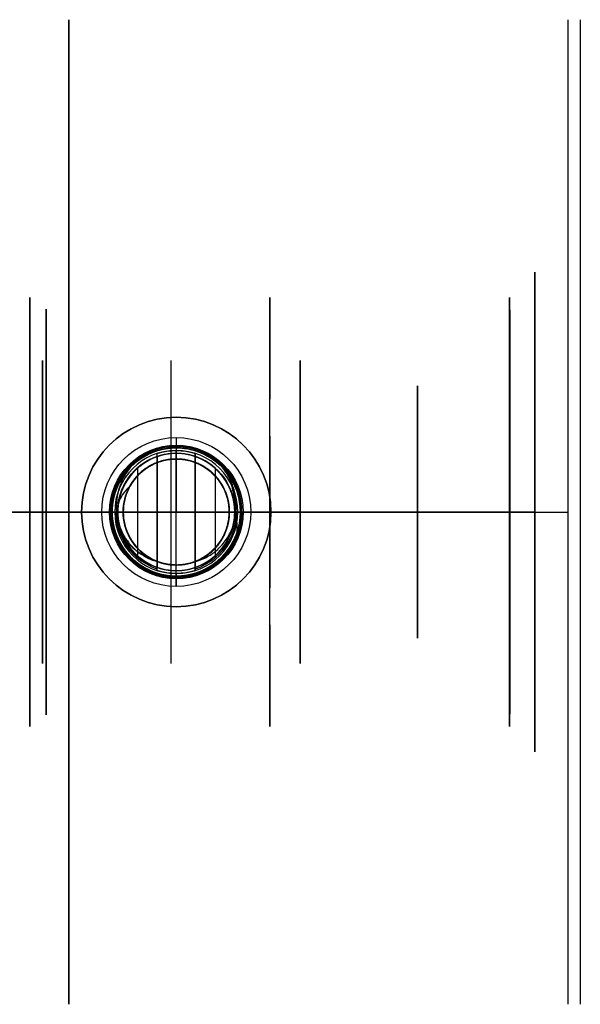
# Model space of a CAD drawing. Header units: centimetres. Extents: x -32 to 15, y -4 to 160.
# Tile 48 of 64: x 11.88 to 14.11, y -1.95 to 1.95. Entities that reach past the tile are written whole.
import ezdxf

# ---------------------------------------------------------------- set-up
doc = ezdxf.new("R2010")
doc.units = ezdxf.units.CM
doc.layers.add('Default', color=7, linetype='Continuous', true_color=0x000000)

# ---------------------------------------------------------------- blocks, each defined once
blk = doc.blocks.new('4441')
at = {"layer": 'Default'}
for p, q in [((-19.5, 40), (19.5, 40)), ((0, 40, 19.5), (0, 40, -19.5)), ((20, 0), (20, 39.5)), ((-16.875, 38.2), (-13, 38.2)), ((-5, 38.2), (5, 38.2)), ((-5, 38.2), (-5, 28.9)), ((0, 38.2, 5), (0, 38.2, -5)), ((5, 38.2), (5, 28.9)), ((9.5, 38.2), (16.875, 38.2)), ((-17.875, 37.209), (-17.968, 26.6)), ((-12, 37.2), (-12, 26.37)), ((8.5, 37.2), (8.5, 18.2)), ((17.875, 37.209), (18.196, 0.5)), ((-6, 28.9), (-6, 26.367)), ((-6, 28.9), (-5, 28.9)), ((5, 28.9), (6, 28.9)), ((6, 28.9), (6, 18.7)), ((-19, 26.6), (-19, 27.75)), ((-12, 27.7, 3), (-12, 27.7, -3)), ((-6.244, 26.1), (-6.154, 26.1)), ((-12, 21.633), (-12, 18.2)), ((-6, 21.629), (-6, 18.7)), ((-19, 20.25), (-19, 21.4)), ((-18.013, 21.4), (-18.196, 0.5)), ((-20, 19.75, -19.5), (-20, 19.75, 19.5)), ((20, 19.75, 19.5), (20, 19.75, -19.5)), ((-18.035, 18.854, 8.035), (-18.035, 18.854, -8.035)), ((18.035, 18.854, -8.035), (18.035, 18.854, 8.035)), ((-6, 18.7), (-6.5, 18.2)), ((6, 18.7), (6.5, 18.2)), ((-12, 18.2), (-6.5, 18.2)), ((6.5, 18.2), (8.5, 18.2))]:
    blk.add_line(p, q, dxfattribs=at)
at = {"layer": 'Default', "extrusion": (0, -1, 0)}
for centre, radius, start, end in [((0, 0, -38.2), 9.5, 211.7569, 148.2431), ((0, 0, -38.2), 9.5, 211.7569, 148.2431), ((0, 0, -37.2), 8.5, 211.7569, 148.2431), ((0, 0, -33.55), 5, 90, 270), ((0, 0, -33.55), 5, 270, 90), ((0, 0, -28.9), 6, 90, 270), ((0, 0, -28.9), 6, 270, 90), ((0, 0, -27.7), 8.5, 211.7569, 148.2431), ((0, 0, -23.8), 6, 270, 90), ((0, 0, -18.7), 6, 90, 270), ((0, 0, -18.7), 6, 270, 90)]:
    blk.add_arc(centre, radius, start, end, dxfattribs=at)
at = {"layer": 'Default', "extrusion": (0, 1, 0)}
for centre, radius, start, end in [((0, 0, 38.2), 5, 270, 90), ((0, 0, 38.2), 5, 90, 270), ((0, 0, 28.9), 5, 270, 90), ((0, 0, 28.9), 5, 90, 270), ((0, 0, 18.2), 8.5, 31.7569, 328.2431), ((0, 0, 18.2), 6.5, 270, 90), ((0, 0, 18.2), 6.5, 90, 270)]:
    blk.add_arc(centre, radius, start, end, dxfattribs=at)
at = {"layer": 'Default', "extrusion": (1, 0, 0)}
for centre, radius, start, end in [((24, 0, -20), 3.75, 180, 0), ((24, 0, -20), 3.75, 0, 180), ((24, 0, -19.5), 3.75, 180, 0), ((24, 0, -19.5), 3.75, 0, 180), ((24, 0, -18.484), 2.6, 180, 0), ((24, 0, -18.484), 2.6, 0, 180), ((24, 0, -6.244), 2.1, 319.5941, 0.0307)]:
    blk.add_arc(centre, radius, start, end, dxfattribs=at)
at = {"layer": 'Default', "extrusion": (-1, 0, 0)}
for radius, start, end in [(3.75, 180, 0), (3.75, 0, 180), (2.6, 180, 0)]:
    blk.add_arc((-24, 0, 19), radius, start, end, dxfattribs=at)
at = {"layer": 'Default'}
for points, degree in [([(-19.5, 40, 19.5), (-19.5, 40), (-19.5, 40, -19.5)], 2), ([(19.5, 40, 19.5), (19.5, 40), (19.5, 40, -19.5)], 2), ([(-20, 39.5, 19.5), (-20, 39.5), (-20, 39.5, -19.5)], 2), ([(20, 39.5, 19.5), (20, 39.5), (20, 39.5, -19.5)], 2), ([(-16.875, 38.2, 7.999), (-16.875, 38.2, 0), (-16.876, 38.2, -7.999)], 2), ([(-13, 38.2, 3), (-13, 38.2), (-13, 38.2, -3)], 2), ([(16.875, 38.2, 7.999), (16.875, 38.2, 0), (16.875, 38.2, -7.999)], 2), ([(-17.875, 37.209, 7.999), (-17.875, 37.209, 0), (-17.875, 37.209, -7.999)], 2), ([(-12, 37.2, 3), (-12, 37.2), (-12, 37.2, -3)], 2), ([(17.875, 37.209, 7.999), (17.875, 37.209, 0), (17.875, 37.209, -7.999)], 2), ([(-20, 27.75), (-19.5, 27.75), (-19, 27.75)], 2), ([(-19, 26.6), (-18.484, 26.6), (-17.968, 26.6)], 2), ([(-12, 22.223, 1.818), (-11.99, 22.079, 1.678), (-11.97, 21.825, 1.363), (-11.94, 21.566, 0.815), (-11.91, 21.443, 0.221), (-11.879, 21.463, -0.385), (-11.849, 21.624, -0.97), (-11.819, 21.918, -1.501), (-11.789, 22.328, -1.947), (-11.759, 22.832, -2.285), (-11.729, 23.401, -2.495), (-11.698, 24.003, -2.566), (-11.668, 24.605, -2.494), (-11.638, 25.174, -2.282), (-11.608, 25.677, -1.943), (-11.578, 26.086, -1.495), (-11.548, 26.378, -0.964), (-11.517, 26.538, -0.379), (-11.487, 26.556, 0.227), (-11.457, 26.432, 0.821), (-11.427, 26.171, 1.369), (-11.397, 25.789, 1.84), (-11.367, 25.308, 2.208), (-11.336, 24.753, 2.454), (-11.306, 24.156, 2.562), (-11.276, 23.55, 2.527), (-11.246, 22.97, 2.351), (-11.216, 22.447, 2.043), (-11.186, 22.011, 1.622), (-11.155, 21.686, 1.11), (-11.125, 21.49, 0.536), (-11.095, 21.435, -0.068), (-11.065, 21.522, -0.668), (-11.035, 21.748, -1.231), (-11.005, 22.1, -1.725), (-10.975, 22.558, -2.123), (-10.944, 23.096, -2.402), (-10.914, 23.685, -2.547), (-10.884, 24.292, -2.55), (-10.854, 24.882, -2.41), (-10.824, 25.423, -2.136), (-10.794, 25.885, -1.742), (-10.763, 26.241, -1.251), (-10.733, 26.472, -0.69), (-10.703, 26.565, -0.091), (-10.683, 26.531, 0.312), (-10.673, 26.491, 0.509)], 3), ([(-10.474, 26.491, 0.509), (-10.484, 26.532, 0.31), (-10.504, 26.565, -0.098), (-10.535, 26.468, -0.705), (-10.565, 26.23, -1.271), (-10.596, 25.865, -1.764), (-10.626, 25.393, -2.156), (-10.657, 24.841, -2.425), (-10.687, 24.241, -2.556), (-10.718, 23.627, -2.54), (-10.748, 23.035, -2.379), (-10.779, 22.497, -2.081), (-10.81, 22.046, -1.665), (-10.84, 21.707, -1.153), (-10.871, 21.498, -0.576), (-10.901, 21.433, 0.035), (-10.932, 21.515, 0.643), (-10.962, 21.739, 1.215), (-10.993, 22.092, 1.717), (-11.023, 22.554, 2.121), (-11.054, 23.099, 2.404), (-11.084, 23.696, 2.549), (-11.115, 24.31, 2.548), (-11.145, 24.906, 2.402), (-11.176, 25.45, 2.118), (-11.206, 25.912, 1.713), (-11.237, 26.264, 1.21), (-11.267, 26.486, 0.638), (-11.298, 26.567, 0.029), (-11.328, 26.5, -0.581), (-11.359, 26.291, -1.158), (-11.389, 25.95, -1.669), (-11.42, 25.498, -2.084), (-11.451, 24.96, -2.381), (-11.481, 24.368, -2.541), (-11.512, 23.754, -2.555), (-11.542, 23.154, -2.424), (-11.573, 22.603, -2.153), (-11.603, 22.131, -1.76), (-11.634, 21.767, -1.266), (-11.664, 21.53, -0.7), (-11.695, 21.435, -0.093), (-11.725, 21.486, 0.519), (-11.756, 21.681, 1.101), (-11.786, 22.009, 1.62), (-11.817, 22.45, 2.046), (-11.847, 22.981, 2.356), (-11.878, 23.569, 2.531), (-11.908, 24.183, 2.56), (-11.939, 24.785, 2.444), (-11.969, 25.343, 2.188), (-11.99, 25.664, 1.933), (-12, 25.807, 1.789)], 3), ([(-10.673, 26.491, 0.509), (-10.663, 26.45, 0.709), (-10.642, 26.32, 1.099), (-10.611, 25.99, 1.622), (-10.581, 25.545, 2.05), (-10.55, 25.011, 2.36), (-10.519, 24.418, 2.533), (-10.489, 23.801, 2.56), (-10.458, 23.196, 2.438), (-10.427, 22.637, 2.175), (-10.397, 22.157, 1.787), (-10.366, 21.783, 1.295), (-10.335, 21.538, 0.728), (-10.304, 21.435, 0.119), (-10.274, 21.481, -0.497), (-10.243, 21.673, -1.084), (-10.212, 21.999, -1.608), (-10.182, 22.441, -2.04), (-10.151, 22.973, -2.353), (-10.12, 23.565, -2.53), (-10.09, 24.182, -2.561), (-10.059, 24.788, -2.443), (-10.028, 25.349, -2.184), (-9.997, 25.831, -1.799), (-9.967, 26.208, -1.31), (-9.936, 26.457, -0.744), (-9.905, 26.564, -0.136), (-9.875, 26.522, 0.48), (-9.844, 26.334, 1.069), (-9.813, 26.012, 1.595), (-9.782, 25.572, 2.029), (-9.752, 25.042, 2.346), (-9.721, 24.452, 2.527), (-9.69, 23.835, 2.562), (-9.66, 23.228, 2.448), (-9.629, 22.666, 2.193), (-9.598, 22.18, 1.811), (-9.568, 21.801, 1.324), (-9.537, 21.548, 0.761), (-9.506, 21.437, 0.153), (-9.475, 21.475, -0.463), (-9.445, 21.659, -1.053), (-9.414, 21.978, -1.582), (-9.383, 22.414, -2.019), (-9.353, 22.942, -2.339), (-9.322, 23.531, -2.524), (-9.291, 24.148, -2.563), (-9.261, 24.756, -2.454), (-9.23, 25.32, -2.202), (-9.199, 25.807, -1.823), (-9.168, 26.191, -1.339), (-9.138, 26.447, -0.777), (-9.107, 26.562, -0.17), (-9.076, 26.528, 0.447), (-9.046, 26.348, 1.038), (-9.015, 26.033, 1.568), (-8.984, 25.599, 2.008), (-8.953, 25.073, 2.332), (-8.923, 24.485, 2.521), (-8.892, 23.869, 2.564), (-8.861, 23.261, 2.458), (-8.831, 22.695, 2.211), (-8.8, 22.205, 1.835), (-8.769, 21.818, 1.353), (-8.739, 21.558, 0.793), (-8.708, 21.44, 0.187), (-8.677, 21.469, -0.43), (-8.646, 21.645, -1.022), (-8.616, 21.957, -1.555), (-8.585, 22.388, -1.998), (-8.554, 22.911, -2.325), (-8.524, 23.498, -2.518), (-8.493, 24.114, -2.565), (-8.462, 24.723, -2.463), (-8.431, 25.29, -2.219), (-8.401, 25.783, -1.847), (-8.37, 26.173, -1.368), (-8.339, 26.436, -0.809), (-8.309, 26.559, -0.204), (-8.278, 26.534, 0.413), (-8.257, 26.419, 0.809), (-8.247, 26.339, 0.997)], 3), ([(-10.474, 26.491, 0.509), (-10.463, 26.45, 0.709), (-10.443, 26.32, 1.099), (-10.412, 25.99, 1.622), (-10.382, 25.545, 2.05), (-10.351, 25.011, 2.36), (-10.32, 24.418, 2.533), (-10.289, 23.801, 2.56), (-10.259, 23.196, 2.438), (-10.228, 22.637, 2.175), (-10.197, 22.157, 1.787), (-10.167, 21.783, 1.295), (-10.136, 21.538, 0.728), (-10.105, 21.435, 0.119), (-10.075, 21.481, -0.497), (-10.044, 21.673, -1.084), (-10.013, 21.999, -1.608), (-9.982, 22.441, -2.04), (-9.952, 22.973, -2.353), (-9.921, 23.565, -2.53), (-9.89, 24.182, -2.561), (-9.86, 24.788, -2.443), (-9.829, 25.349, -2.184), (-9.798, 25.831, -1.799), (-9.768, 26.208, -1.31), (-9.737, 26.457, -0.744), (-9.706, 26.564, -0.136), (-9.675, 26.522, 0.48), (-9.645, 26.334, 1.069), (-9.614, 26.012, 1.595), (-9.583, 25.572, 2.029), (-9.553, 25.042, 2.346), (-9.522, 24.452, 2.527), (-9.491, 23.835, 2.562), (-9.46, 23.228, 2.448), (-9.43, 22.666, 2.193), (-9.399, 22.18, 1.811), (-9.368, 21.801, 1.324), (-9.338, 21.548, 0.761), (-9.307, 21.437, 0.153), (-9.276, 21.475, -0.463), (-9.246, 21.659, -1.053), (-9.215, 21.978, -1.582), (-9.184, 22.414, -2.019), (-9.153, 22.942, -2.339), (-9.123, 23.531, -2.524), (-9.092, 24.148, -2.563), (-9.061, 24.756, -2.454), (-9.031, 25.32, -2.202), (-9, 25.807, -1.823), (-8.969, 26.191, -1.339), (-8.939, 26.447, -0.777), (-8.908, 26.562, -0.17), (-8.877, 26.528, 0.447), (-8.846, 26.348, 1.038), (-8.816, 26.033, 1.568), (-8.785, 25.599, 2.008), (-8.754, 25.073, 2.332), (-8.724, 24.485, 2.521), (-8.693, 23.869, 2.564), (-8.662, 23.261, 2.458), (-8.631, 22.695, 2.211), (-8.601, 22.205, 1.835), (-8.57, 21.818, 1.353), (-8.539, 21.558, 0.793), (-8.509, 21.44, 0.187), (-8.478, 21.469, -0.43), (-8.447, 21.645, -1.022), (-8.417, 21.957, -1.555), (-8.386, 22.388, -1.998), (-8.355, 22.911, -2.325), (-8.324, 23.498, -2.518), (-8.294, 24.114, -2.565), (-8.263, 24.723, -2.463), (-8.232, 25.29, -2.219), (-8.202, 25.783, -1.847), (-8.171, 26.173, -1.368), (-8.14, 26.436, -0.809), (-8.109, 26.559, -0.204), (-8.079, 26.534, 0.413), (-8.058, 26.419, 0.809), (-8.048, 26.339, 0.997)], 3), ([(-5.941, 26.401, -0.837), (-5.951, 26.334, -1.028), (-5.972, 26.155, -1.394), (-6.002, 25.766, -1.863), (-6.032, 25.276, -2.227), (-6.063, 24.714, -2.465), (-6.093, 24.112, -2.564), (-6.123, 23.504, -2.518), (-6.154, 22.923, -2.33), (-6.184, 22.404, -2.01), (-6.214, 21.974, -1.576), (-6.245, 21.659, -1.053), (-6.275, 21.477, -0.471), (-6.305, 21.437, 0.138), (-6.336, 21.542, 0.739), (-6.366, 21.786, 1.298), (-6.396, 22.155, 1.784), (-6.427, 22.628, 2.169), (-6.457, 23.179, 2.432), (-6.487, 23.776, 2.557), (-6.518, 24.386, 2.537), (-6.548, 24.974, 2.375), (-6.578, 25.507, 2.078), (-6.609, 25.955, 1.663), (-6.639, 26.292, 1.155), (-6.669, 26.5, 0.581), (-6.7, 26.567, -0.026), (-6.73, 26.488, -0.631), (-6.761, 26.269, -1.2), (-6.791, 25.921, -1.702), (-6.821, 25.465, -2.107), (-6.852, 24.926, -2.394), (-6.882, 24.335, -2.545), (-6.912, 23.725, -2.552), (-6.943, 23.13, -2.415), (-6.973, 22.585, -2.141), (-7.003, 22.119, -1.747), (-7.034, 21.76, -1.253), (-7.064, 21.528, -0.689), (-7.094, 21.435, -0.086), (-7.125, 21.487, 0.522), (-7.155, 21.681, 1.1), (-7.185, 22.006, 1.617), (-7.216, 22.444, 2.041), (-7.246, 22.97, 2.351), (-7.276, 23.554, 2.528), (-7.307, 24.164, 2.561), (-7.337, 24.764, 2.45), (-7.367, 25.32, 2.201), (-7.398, 25.803, 1.827), (-7.428, 26.183, 1.35), (-7.458, 26.44, 0.796), (-7.489, 26.559, 0.198), (-7.519, 26.533, -0.412), (-7.549, 26.365, -0.998), (-7.58, 26.062, -1.528), (-7.61, 25.643, -1.972), (-7.64, 25.131, -2.304), (-7.671, 24.556, -2.506), (-7.701, 23.948, -2.566), (-7.731, 23.344, -2.481), (-7.762, 22.777, -2.256), (-7.792, 22.279, -1.904), (-7.822, 21.878, -1.444), (-7.853, 21.597, -0.902), (-7.883, 21.452, -0.309), (-7.914, 21.451, 0.301), (-7.944, 21.594, 0.894), (-7.974, 21.873, 1.437), (-8.005, 22.272, 1.898), (-8.035, 22.769, 2.252), (-8.065, 23.336, 2.479), (-8.096, 23.94, 2.566), (-8.126, 24.547, 2.508), (-8.156, 25.124, 2.308), (-8.187, 25.637, 1.977), (-8.217, 26.057, 1.535), (-8.237, 26.26, 1.182), (-8.247, 26.339, 0.997)], 3), ([(-8.048, 26.339, 0.997), (-8.038, 26.259, 1.184), (-8.018, 26.055, 1.539), (-7.987, 25.629, 1.984), (-7.956, 25.111, 2.314), (-7.926, 24.529, 2.512), (-7.895, 23.916, 2.566), (-7.865, 23.308, 2.472), (-7.834, 22.74, 2.237), (-7.803, 22.244, 1.873), (-7.773, 21.849, 1.401), (-7.742, 21.578, 0.85), (-7.712, 21.445, 0.249), (-7.681, 21.459, -0.366), (-7.651, 21.619, -0.96), (-7.62, 21.916, -1.498), (-7.589, 22.332, -1.951), (-7.559, 22.844, -2.292), (-7.528, 23.422, -2.501), (-7.498, 24.034, -2.567), (-7.467, 24.643, -2.485), (-7.437, 25.216, -2.261), (-7.406, 25.719, -1.907), (-7.375, 26.123, -1.443), (-7.345, 26.405, -0.897), (-7.314, 26.55, -0.299), (-7.284, 26.548, 0.316), (-7.253, 26.399, 0.913), (-7.223, 26.113, 1.457), (-7.192, 25.706, 1.918), (-7.161, 25.201, 2.269), (-7.131, 24.627, 2.489), (-7.1, 24.017, 2.567), (-7.07, 23.406, 2.497), (-7.039, 22.829, 2.284), (-7.008, 22.319, 1.94), (-6.978, 21.906, 1.485), (-6.947, 21.613, 0.944), (-6.917, 21.457, 0.349), (-6.886, 21.447, -0.266), (-6.856, 21.583, -0.865), (-6.825, 21.858, -1.415), (-6.794, 22.256, -1.884), (-6.764, 22.755, -2.245), (-6.733, 23.324, -2.477), (-6.703, 23.933, -2.566), (-6.672, 24.545, -2.509), (-6.642, 25.126, -2.307), (-6.611, 25.642, -1.973), (-6.58, 26.064, -1.526), (-6.55, 26.368, -0.991), (-6.519, 26.536, -0.399), (-6.489, 26.558, 0.215), (-6.458, 26.433, 0.818), (-6.428, 26.169, 1.373), (-6.397, 25.78, 1.849), (-6.366, 25.289, 2.22), (-6.336, 24.724, 2.463), (-6.305, 24.118, 2.564), (-6.275, 23.504, 2.519), (-6.244, 22.92, 2.329), (-6.213, 22.397, 2.005), (-6.183, 21.966, 1.566), (-6.152, 21.652, 1.037), (-6.122, 21.473, 0.449), (-6.091, 21.438, -0.165), (-6.061, 21.551, -0.77), (-6.03, 21.804, -1.33), (-5.999, 22.184, -1.814), (-5.969, 22.667, -2.194), (-5.938, 23.227, -2.448), (-5.908, 23.832, -2.562), (-5.877, 24.446, -2.528), (-5.847, 25.034, -2.349), (-5.816, 25.564, -2.036), (-5.796, 25.856, -1.749), (-5.785, 25.984, -1.59)], 3), ([(-12, 24.71, -1.976), (-12, 24.852, -1.942), (-12, 25.132, -1.843), (-12, 25.556, -1.577), (-12, 25.914, -1.213), (-12, 26.192, -0.755), (-12, 26.354, -0.249), (-12, 26.4, 0.285), (-12, 26.325, 0.822), (-12, 26.13, 1.336), (-12, 25.928, 1.643), (-12, 25.807, 1.789)], 3), ([(-5.824, 26.089, 1.442), (-5.853, 26.121, 1.324), (-5.902, 26.18, 1.097), (-5.95, 26.25, 0.79), (-5.981, 26.303, 0.504), (-5.998, 26.343, 0.231), (-6.002, 26.372, -0.035), (-5.994, 26.39, -0.303), (-5.975, 26.4, -0.571), (-5.954, 26.401, -0.749), (-5.941, 26.401, -0.837)], 3), ([(-11.754, 26.1), (-11.764, 26.1, -0.167), (-11.784, 26.06, -0.502), (-11.815, 25.881, -0.98), (-11.846, 25.589, -1.403), (-11.877, 25.212, -1.74), (-11.908, 24.754, -1.982), (-11.938, 24.265, -2.103), (-11.968, 23.76, -2.107), (-11.989, 23.421, -2.026), (-12, 23.258, -1.965)], 3), ([(-12, 24.71, -1.976), (-11.991, 24.847, -1.927), (-11.974, 25.11, -1.8), (-11.947, 25.452, -1.536), (-11.922, 25.727, -1.219), (-11.896, 25.94, -0.843), (-11.87, 26.072, -0.426), (-11.852, 26.1, -0.141), (-11.844, 26.1)], 3), ([(-11.844, 26.1), (-11.799, 26.1), (-11.754, 26.1)], 2), ([(-11.844, 26.1), (-11.834, 26.1, 0.168), (-11.813, 26.06, 0.504), (-11.783, 25.881, 0.979), (-11.753, 25.597, 1.394), (-11.722, 25.221, 1.734), (-11.69, 24.758, 1.982), (-11.659, 24.25, 2.105), (-11.629, 23.75, 2.105), (-11.597, 23.242, 1.982), (-11.566, 22.779, 1.734), (-11.535, 22.403, 1.394), (-11.505, 22.119, 0.979), (-11.474, 21.94, 0.504), (-11.454, 21.9, 0.168), (-11.444, 21.9)], 3), ([(-11.354, 21.9), (-11.364, 21.9, 0.168), (-11.385, 21.94, 0.507), (-11.416, 22.128, 0.997), (-11.447, 22.424, 1.418), (-11.477, 22.801, 1.748), (-11.508, 23.246, 1.982), (-11.539, 23.743, 2.104), (-11.569, 24.243, 2.106), (-11.6, 24.746, 1.986), (-11.631, 25.2, 1.747), (-11.661, 25.574, 1.42), (-11.692, 25.871, 0.999), (-11.723, 26.06, 0.508), (-11.744, 26.1, 0.169), (-11.754, 26.1)], 3), ([(-11.444, 21.9), (-11.434, 21.9, -0.169), (-11.413, 21.94, -0.508), (-11.382, 22.127, -0.996), (-11.351, 22.418, -1.411), (-11.321, 22.797, -1.747), (-11.289, 23.264, -1.99), (-11.258, 23.772, -2.108), (-11.227, 24.274, -2.102), (-11.197, 24.762, -1.979), (-11.166, 25.218, -1.736), (-11.136, 25.592, -1.4), (-11.105, 25.882, -0.977), (-11.074, 26.06, -0.5), (-11.054, 26.1, -0.166), (-11.044, 26.1)], 3), ([(-10.954, 26.1), (-10.964, 26.1, -0.169), (-10.985, 26.06, -0.508), (-11.016, 25.871, -1), (-11.048, 25.573, -1.421), (-11.077, 25.199, -1.748), (-11.109, 24.739, -1.989), (-11.14, 24.234, -2.107), (-11.17, 23.733, -2.103), (-11.201, 23.24, -1.98), (-11.231, 22.794, -1.743), (-11.261, 22.418, -1.411), (-11.292, 22.124, -0.99), (-11.324, 21.939, -0.503), (-11.344, 21.9, -0.167), (-11.354, 21.9)], 3), ([(-11.044, 26.1), (-10.999, 26.1), (-10.954, 26.1)], 2), ([(-11.044, 26.1), (-11.034, 26.1, 0.169), (-11.013, 26.06, 0.508), (-10.981, 25.871, 0.999), (-10.95, 25.574, 1.42), (-10.921, 25.2, 1.747), (-10.89, 24.746, 1.986), (-10.859, 24.243, 2.106), (-10.828, 23.743, 2.104), (-10.798, 23.246, 1.982), (-10.767, 22.801, 1.748), (-10.737, 22.424, 1.418), (-10.706, 22.128, 0.997), (-10.675, 21.94, 0.507), (-10.654, 21.9, 0.168), (-10.644, 21.9)], 3), ([(-10.928, 26.058, 0.42), (-10.933, 26.072, 0.351), (-10.941, 26.093, 0.211), (-10.95, 26.1, 0.07), (-10.954, 26.1)], 3), ([(-10.554, 21.9), (-10.564, 21.9, 0.171), (-10.585, 21.941, 0.514), (-10.617, 22.134, 1.01), (-10.648, 22.435, 1.431), (-10.679, 22.822, 1.765), (-10.711, 23.3, 2.004), (-10.743, 23.815, 2.113), (-10.773, 24.322, 2.095), (-10.804, 24.813, 1.959), (-10.835, 25.266, 1.702), (-10.866, 25.634, 1.352), (-10.897, 25.915, 0.913), (-10.918, 26.023, 0.587), (-10.928, 26.058, 0.42)], 3), ([(-10.644, 21.9), (-10.634, 21.9, -0.167), (-10.613, 21.939, -0.503), (-10.582, 22.124, -0.99), (-10.551, 22.418, -1.411), (-10.521, 22.794, -1.743), (-10.491, 23.24, -1.98), (-10.46, 23.733, -2.103), (-10.43, 24.234, -2.107), (-10.399, 24.739, -1.989), (-10.367, 25.199, -1.748), (-10.337, 25.573, -1.421), (-10.306, 25.871, -1), (-10.275, 26.06, -0.508), (-10.254, 26.1, -0.169), (-10.244, 26.1)], 3), ([(-10.154, 26.1), (-10.164, 26.1, -0.168), (-10.185, 26.06, -0.505), (-10.215, 25.879, -0.983), (-10.246, 25.595, -1.396), (-10.276, 25.218, -1.736), (-10.308, 24.754, -1.984), (-10.339, 24.245, -2.106), (-10.369, 23.746, -2.105), (-10.401, 23.242, -1.982), (-10.432, 22.779, -1.734), (-10.463, 22.404, -1.395), (-10.493, 22.118, -0.977), (-10.524, 21.94, -0.503), (-10.544, 21.9, -0.168), (-10.554, 21.9)], 3), ([(-10.244, 26.1), (-10.199, 26.1), (-10.154, 26.1)], 2), ([(-10.244, 26.1), (-10.24, 26.1, 0.07), (-10.231, 26.093, 0.211), (-10.223, 26.072, 0.351), (-10.218, 26.058, 0.42)], 3), ([(-9.844, 21.9), (-9.854, 21.9, 0.171), (-9.875, 21.941, 0.514), (-9.907, 22.134, 1.01), (-9.938, 22.435, 1.431), (-9.969, 22.822, 1.765), (-10.001, 23.3, 2.004), (-10.033, 23.815, 2.113), (-10.063, 24.322, 2.095), (-10.094, 24.813, 1.959), (-10.125, 25.266, 1.702), (-10.156, 25.634, 1.352), (-10.187, 25.915, 0.913), (-10.208, 26.023, 0.587), (-10.218, 26.058, 0.42)], 3), ([(-9.754, 21.9), (-9.764, 21.9, 0.167), (-9.784, 21.94, 0.501), (-9.815, 22.117, 0.976), (-9.846, 22.407, 1.399), (-9.876, 22.781, 1.735), (-9.907, 23.239, 1.98), (-9.938, 23.729, 2.102), (-9.968, 24.231, 2.108), (-9.999, 24.739, 1.989), (-10.031, 25.206, 1.745), (-10.062, 25.585, 1.408), (-10.092, 25.873, 0.994), (-10.123, 26.06, 0.507), (-10.144, 26.1, 0.169), (-10.154, 26.1)], 3), ([(-9.844, 21.9), (-9.834, 21.9, -0.168), (-9.813, 21.94, -0.503), (-9.783, 22.118, -0.977), (-9.752, 22.404, -1.395), (-9.722, 22.779, -1.734), (-9.69, 23.242, -1.982), (-9.659, 23.746, -2.105), (-9.629, 24.245, -2.106), (-9.598, 24.754, -1.984), (-9.566, 25.218, -1.736), (-9.535, 25.595, -1.396), (-9.505, 25.879, -0.983), (-9.474, 26.06, -0.505), (-9.454, 26.1, -0.168), (-9.444, 26.1)], 3), ([(-9.354, 26.1), (-9.364, 26.1, -0.167), (-9.385, 26.06, -0.504), (-9.416, 25.875, -0.993), (-9.447, 25.579, -1.414), (-9.477, 25.203, -1.745), (-9.508, 24.757, -1.981), (-9.538, 24.263, -2.104), (-9.568, 23.762, -2.107), (-9.6, 23.258, -1.988), (-9.631, 22.8, -1.748), (-9.661, 22.427, -1.421), (-9.692, 22.129, -1), (-9.723, 21.941, -0.509), (-9.744, 21.9, -0.169), (-9.754, 21.9)], 3), ([(-9.444, 26.1), (-9.399, 26.1), (-9.354, 26.1)], 2), ([(-9.044, 21.9), (-9.054, 21.9, 0.167), (-9.074, 21.94, 0.501), (-9.105, 22.117, 0.976), (-9.136, 22.407, 1.399), (-9.166, 22.781, 1.735), (-9.197, 23.239, 1.98), (-9.228, 23.729, 2.102), (-9.258, 24.231, 2.108), (-9.289, 24.739, 1.989), (-9.321, 25.206, 1.745), (-9.351, 25.585, 1.408), (-9.382, 25.873, 0.994), (-9.413, 26.06, 0.507), (-9.434, 26.1, 0.169), (-9.444, 26.1)], 3), ([(-8.954, 21.9), (-8.964, 21.9, 0.169), (-8.985, 21.94, 0.508), (-9.016, 22.128, 1), (-9.048, 22.427, 1.421), (-9.077, 22.8, 1.748), (-9.108, 23.257, 1.987), (-9.14, 23.761, 2.107), (-9.17, 24.262, 2.104), (-9.2, 24.757, 1.981), (-9.231, 25.202, 1.746), (-9.261, 25.579, 1.415), (-9.292, 25.874, 0.994), (-9.323, 26.06, 0.505), (-9.344, 26.1, 0.168), (-9.354, 26.1)], 3), ([(-9.044, 21.9), (-9.034, 21.9, -0.169), (-9.013, 21.941, -0.509), (-8.981, 22.129, -1), (-8.95, 22.427, -1.421), (-8.92, 22.8, -1.748), (-8.889, 23.258, -1.988), (-8.858, 23.762, -2.107), (-8.828, 24.263, -2.104), (-8.797, 24.757, -1.981), (-8.767, 25.203, -1.745), (-8.737, 25.579, -1.414), (-8.706, 25.875, -0.993), (-8.674, 26.06, -0.504), (-8.654, 26.1, -0.167), (-8.644, 26.1)], 3), ([(-8.554, 26.1), (-8.564, 26.1, -0.169), (-8.585, 26.06, -0.507), (-8.616, 25.873, -0.995), (-8.647, 25.584, -1.409), (-8.677, 25.205, -1.745), (-8.709, 24.739, -1.989), (-8.74, 24.23, -2.108), (-8.77, 23.728, -2.102), (-8.801, 23.239, -1.979), (-8.832, 22.782, -1.736), (-8.862, 22.407, -1.399), (-8.893, 22.117, -0.976), (-8.924, 21.94, -0.501), (-8.944, 21.9, -0.167), (-8.954, 21.9)], 3), ([(-8.644, 26.1), (-8.599, 26.1), (-8.554, 26.1)], 2), ([(-8.244, 21.9), (-8.254, 21.9, 0.169), (-8.275, 21.94, 0.508), (-8.306, 22.128, 1), (-8.337, 22.427, 1.421), (-8.367, 22.8, 1.748), (-8.398, 23.257, 1.987), (-8.429, 23.761, 2.107), (-8.46, 24.262, 2.104), (-8.49, 24.757, 1.981), (-8.521, 25.202, 1.746), (-8.551, 25.579, 1.415), (-8.582, 25.874, 0.994), (-8.613, 26.06, 0.505), (-8.634, 26.1, 0.168), (-8.644, 26.1)], 3), ([(-8.503, 25.932, 0.823), (-8.508, 25.969, 0.737), (-8.52, 26.031, 0.559), (-8.537, 26.087, 0.282), (-8.548, 26.1, 0.094), (-8.554, 26.1)], 3), ([(-8.503, 25.932, 0.823), (-8.492, 25.864, 0.982), (-8.471, 25.689, 1.283), (-8.44, 25.328, 1.655), (-8.408, 24.872, 1.936), (-8.376, 24.359, 2.091), (-8.345, 23.847, 2.116), (-8.313, 23.321, 2.012), (-8.28, 22.834, 1.773), (-8.248, 22.435, 1.432), (-8.217, 22.136, 1.013), (-8.186, 21.943, 0.52), (-8.165, 21.9, 0.173), (-8.154, 21.9)], 3), ([(-8.244, 21.9), (-8.234, 21.9, -0.167), (-8.213, 21.94, -0.501), (-8.183, 22.117, -0.976), (-8.152, 22.407, -1.399), (-8.122, 22.782, -1.736), (-8.091, 23.239, -1.979), (-8.06, 23.728, -2.102), (-8.03, 24.23, -2.108), (-7.999, 24.739, -1.989), (-7.967, 25.205, -1.745), (-7.936, 25.584, -1.409), (-7.906, 25.873, -0.995), (-7.875, 26.06, -0.507), (-7.854, 26.1, -0.169), (-7.844, 26.1)], 3), ([(-8.154, 21.9), (-8.144, 21.9, -0.169), (-8.123, 21.94, -0.507), (-8.092, 22.126, -0.992), (-8.062, 22.412, -1.404), (-8.031, 22.791, -1.743), (-8, 23.257, -1.988), (-7.968, 23.766, -2.108), (-7.938, 24.267, -2.103), (-7.907, 24.76, -1.98), (-7.876, 25.219, -1.735), (-7.846, 25.594, -1.397), (-7.815, 25.883, -0.975), (-7.784, 26.06, -0.502), (-7.764, 26.1, -0.167), (-7.754, 26.1)], 3), ([(-7.844, 26.1), (-7.799, 26.1), (-7.754, 26.1)], 2), ([(-7.793, 25.932, 0.823), (-7.798, 25.969, 0.737), (-7.81, 26.031, 0.559), (-7.827, 26.087, 0.282), (-7.838, 26.1, 0.094), (-7.844, 26.1)], 3), ([(-7.793, 25.932, 0.823), (-7.782, 25.864, 0.982), (-7.761, 25.689, 1.283), (-7.73, 25.328, 1.655), (-7.698, 24.872, 1.936), (-7.666, 24.359, 2.091), (-7.635, 23.847, 2.116), (-7.602, 23.321, 2.012), (-7.57, 22.834, 1.773), (-7.538, 22.435, 1.432), (-7.507, 22.136, 1.013), (-7.475, 21.943, 0.52), (-7.454, 21.9, 0.173), (-7.444, 21.9)], 3), ([(-7.754, 26.1), (-7.744, 26.1, 0.169), (-7.723, 26.059, 0.509), (-7.692, 25.871, 1), (-7.661, 25.573, 1.42), (-7.631, 25.199, 1.749), (-7.599, 24.738, 1.989), (-7.568, 24.233, 2.107), (-7.538, 23.732, 2.103), (-7.507, 23.24, 1.979), (-7.477, 22.793, 1.743), (-7.447, 22.417, 1.41), (-7.416, 22.123, 0.989), (-7.384, 21.939, 0.502), (-7.364, 21.9, 0.166), (-7.354, 21.9)], 3), ([(-7.444, 21.9), (-7.434, 21.9, -0.169), (-7.413, 21.94, -0.507), (-7.382, 22.126, -0.992), (-7.352, 22.412, -1.404), (-7.321, 22.791, -1.743), (-7.289, 23.257, -1.988), (-7.258, 23.766, -2.108), (-7.228, 24.267, -2.103), (-7.197, 24.76, -1.98), (-7.166, 25.219, -1.735), (-7.136, 25.594, -1.397), (-7.105, 25.883, -0.975), (-7.074, 26.06, -0.502), (-7.054, 26.1, -0.167), (-7.044, 26.1)], 3), ([(-7.354, 21.9), (-7.344, 21.9, -0.169), (-7.323, 21.94, -0.508), (-7.292, 22.128, -0.998), (-7.261, 22.425, -1.419), (-7.231, 22.802, -1.748), (-7.2, 23.247, -1.982), (-7.169, 23.744, -2.104), (-7.139, 24.244, -2.106), (-7.108, 24.747, -1.985), (-7.077, 25.2, -1.747), (-7.047, 25.574, -1.42), (-7.016, 25.872, -0.999), (-6.985, 26.06, -0.508), (-6.964, 26.1, -0.169), (-6.954, 26.1)], 3), ([(-7.044, 26.1), (-6.999, 26.1), (-6.954, 26.1)], 2), ([(-7.044, 26.1), (-7.034, 26.1, 0.169), (-7.013, 26.059, 0.509), (-6.981, 25.871, 1), (-6.95, 25.573, 1.42), (-6.92, 25.199, 1.749), (-6.889, 24.738, 1.989), (-6.858, 24.233, 2.107), (-6.828, 23.732, 2.103), (-6.797, 23.24, 1.979), (-6.767, 22.793, 1.743), (-6.737, 22.417, 1.41), (-6.706, 22.123, 0.989), (-6.674, 21.939, 0.502), (-6.654, 21.9, 0.166), (-6.644, 21.9)], 3), ([(-6.954, 26.1), (-6.944, 26.1, 0.166), (-6.924, 26.06, 0.5), (-6.893, 25.882, 0.977), (-6.862, 25.592, 1.4), (-6.832, 25.218, 1.736), (-6.801, 24.762, 1.979), (-6.771, 24.275, 2.102), (-6.74, 23.773, 2.108), (-6.709, 23.265, 1.99), (-6.677, 22.798, 1.747), (-6.647, 22.419, 1.412), (-6.616, 22.127, 0.996), (-6.585, 21.94, 0.508), (-6.564, 21.9, 0.169), (-6.554, 21.9)], 3), ([(-12, 22.223, 1.818), (-12, 22.114, 1.692), (-12, 21.927, 1.424), (-12, 21.731, 0.982), (-12, 21.625, 0.513), (-12, 21.614, 0.025), (-12, 21.706, -0.471), (-12, 21.916, -0.954), (-12, 22.211, -1.348), (-12, 22.53, -1.63), (-12, 22.869, -1.834), (-12, 23.124, -1.929), (-12, 23.258, -1.965)], 3), ([(-5.91, 22.174, 1.037), (-5.924, 22.083, 0.953), (-5.953, 21.919, 0.772), (-5.987, 21.729, 0.449), (-6.003, 21.625, 0.087), (-5.998, 21.615, -0.271), (-5.97, 21.699, -0.638), (-5.92, 21.881, -0.997), (-5.85, 22.178, -1.349), (-5.771, 22.575, -1.65), (-5.726, 22.863, -1.794), (-5.706, 23.016, -1.855)], 3), ([(-11.354, 21.9), (-11.399, 21.9), (-11.444, 21.9)], 2), ([(-10.554, 21.9), (-10.599, 21.9), (-10.644, 21.9)], 2), ([(-9.754, 21.9), (-9.799, 21.9), (-9.844, 21.9)], 2), ([(-8.954, 21.9), (-8.999, 21.9), (-9.044, 21.9)], 2), ([(-8.154, 21.9), (-8.199, 21.9), (-8.244, 21.9)], 2), ([(-7.354, 21.9), (-7.399, 21.9), (-7.444, 21.9)], 2), ([(-6.554, 21.9), (-6.599, 21.9), (-6.644, 21.9)], 2), ([(-18.013, 21.4), (-18.507, 21.4), (-19, 21.4)], 2), ([(-19, 20.25), (-19.5, 20.25), (-20, 20.25)], 2), ([(-12, 18.2, -3), (-12, 18.2), (-12, 18.2, 3)], 2)]:
    blk.add_open_spline(points, degree=degree, dxfattribs=at)
for points, knots in [([(-17.968, 26.6), (-17.968, 26.6, -0.306), (-17.969, 26.489, -0.968), (-17.974, 25.893, -1.893), (-17.981, 25.124, -2.389), (-17.986, 24.47, -2.573), (-17.991, 24, -2.614), (-17.995, 23.53, -2.573), (-18, 22.876, -2.389), (-18.007, 22.107, -1.893), (-18.012, 21.511, -0.968), (-18.013, 21.4, -0.306), (-18.013, 21.4)], [-8.288332, -8.288332, -8.288332, -8.288332, -7.25229, -6.216249, -5.180207, -4.662187, -4.144166, -3.626145, -3.108124, -2.072083, -1.036041, 0, 0, 0, 0]), ([(-17.968, 26.6), (-17.968, 26.6, 0.306), (-17.969, 26.489, 0.968), (-17.974, 25.893, 1.893), (-17.981, 25.124, 2.389), (-17.986, 24.47, 2.573), (-17.991, 24, 2.614), (-17.995, 23.53, 2.573), (-18, 22.876, 2.389), (-18.007, 22.107, 1.893), (-18.012, 21.511, 0.968), (-18.013, 21.4, 0.306), (-18.013, 21.4)], [0, 0, 0, 0, 1.036041, 2.072083, 3.108124, 3.626145, 4.144166, 4.662187, 5.180207, 6.216249, 7.25229, 8.288332, 8.288332, 8.288332, 8.288332]), ([(-12, 24.022, 2.598), (-11.977, 23.557, 2.6), (-11.921, 22.412, 2.305), (-11.832, 21.223, 0.749), (-11.733, 21.498, -1.419), (-11.634, 23.217, -2.768), (-11.535, 25.388, -2.52), (-11.436, 26.758, -0.818), (-11.336, 26.537, 1.356), (-11.237, 24.852, 2.748), (-11.138, 22.676, 2.554), (-11.039, 21.263, 0.886), (-10.94, 21.43, -1.293), (-10.84, 23.08, -2.725), (-10.741, 25.261, -2.586), (-10.652, 26.565, -1.121), (-10.596, 26.638, 0.061), (-10.573, 26.546, 0.52)], [2.904901, 2.904901, 2.904901, 2.904901, 4.430004, 6.645006, 8.860009, 11.075011, 13.290013, 15.505015, 17.720017, 19.935019, 22.150021, 24.365024, 26.580026, 28.795028, 31.01003, 33.225032, 34.75862, 34.75862, 34.75862, 34.75862]), ([(-10.573, 26.547, 0.52), (-10.563, 26.505, 0.722), (-10.527, 26.272, 1.433), (-10.464, 25.358, 2.416), (-10.385, 23.704, 2.756), (-10.306, 22.16, 2.072), (-10.228, 21.299, 0.62), (-10.149, 21.441, -1.063), (-10.07, 22.533, -2.351), (-9.991, 24.17, -2.766), (-9.912, 25.744, -2.154), (-9.833, 26.67, -0.743), (-9.755, 26.605, 0.945), (-9.676, 25.573, 2.282), (-9.597, 23.957, 2.771), (-9.518, 22.357, 2.232), (-9.439, 21.367, 0.864), (-9.36, 21.354, -0.825), (-9.282, 22.324, -2.207), (-9.203, 23.916, -2.77), (-9.124, 25.539, -2.305), (-9.045, 26.591, -0.984), (-8.966, 26.681, 0.703), (-8.887, 25.776, 2.128), (-8.809, 24.211, 2.763), (-8.73, 22.568, 2.373), (-8.651, 21.457, 1.101), (-8.572, 21.29, -0.579), (-8.493, 22.129, -2.044), (-8.414, 23.663, -2.751), (-8.336, 25.322, -2.436), (-8.257, 26.49, -1.217), (-8.194, 26.684, 0.112), (-8.158, 26.472, 0.829), (-8.148, 26.391, 1.019)], [1.055403, 1.055403, 1.055403, 1.055403, 1.71554, 3.43108, 5.14662, 6.86216, 8.5777, 10.29324, 12.00878, 13.724321, 15.439861, 17.155401, 18.870941, 20.586481, 22.302021, 24.017561, 25.733101, 27.448641, 29.164181, 30.879721, 32.595261, 34.310801, 36.026341, 37.741881, 39.457422, 41.172962, 42.888502, 44.604042, 46.319582, 48.035122, 49.750662, 51.466202, 53.181742, 53.841879, 53.841879, 53.841879, 53.841879]), ([(-8.148, 26.391, 1.019), (-8.138, 26.314, 1.2), (-8.103, 25.966, 1.818), (-8.044, 24.952, 2.585), (-7.969, 23.357, 2.678), (-7.894, 21.978, 1.871), (-7.819, 21.28, 0.433), (-7.744, 21.497, -1.15), (-7.669, 22.557, -2.346), (-7.594, 24.102, -2.753), (-7.519, 25.613, -2.233), (-7.444, 26.581, -0.961), (-7.369, 26.681, 0.634), (-7.294, 25.878, 2.015), (-7.22, 24.443, 2.719), (-7.145, 22.859, 2.507), (-7.07, 21.659, 1.452), (-6.995, 21.247, -0.093), (-6.92, 21.762, -1.605), (-6.845, 23.03, -2.578), (-6.77, 24.624, -2.683), (-6.695, 26.009, -1.885), (-6.62, 26.717, -0.452), (-6.545, 26.511, 1.132), (-6.47, 25.46, 2.336), (-6.395, 23.917, 2.753), (-6.32, 22.402, 2.244), (-6.245, 21.425, 0.979), (-6.17, 21.315, -0.615), (-6.095, 22.108, -2.002), (-6.02, 23.538, -2.716), (-5.945, 25.124, -2.515), (-5.893, 25.963, -1.787), (-5.866, 26.246, -1.311), (-5.864, 26.267, -1.273)], [0.998896, 0.998896, 0.998896, 0.998896, 1.6236, 3.247201, 4.870801, 6.494402, 8.118002, 9.741603, 11.365203, 12.988804, 14.612404, 16.236005, 17.859605, 19.483205, 21.106806, 22.730406, 24.354007, 25.977607, 27.601208, 29.224808, 30.848409, 32.472009, 34.09561, 35.71921, 37.342811, 38.966411, 40.590011, 42.213612, 43.837212, 45.460813, 47.084413, 48.708014, 50.331614, 50.470246, 50.470246, 50.470246, 50.470246]), ([(-12.002, 26.25, -0.551), (-11.979, 26.35, -0.135), (-11.917, 26.322, 1.041), (-11.816, 24.908, 2.504), (-11.7, 22.581, 2.255), (-11.584, 21.349, 0.265), (-11.468, 22.163, -1.93), (-11.353, 24.395, -2.635), (-11.237, 26.322, -1.306), (-11.121, 26.457, 1.031), (-11.005, 24.695, 2.572), (-10.889, 22.397, 2.128), (-10.774, 21.336, 0.041), (-10.658, 22.332, -2.077), (-10.542, 24.615, -2.592), (-10.438, 26.237, -1.258), (-10.373, 26.366, -0.015), (-10.346, 26.271, 0.464)], [3.657394, 3.657394, 3.657394, 3.657394, 5.254966, 7.88245, 10.509933, 13.137416, 15.764899, 18.392382, 21.019866, 23.647349, 26.274832, 28.902315, 31.529798, 34.157281, 36.784765, 39.412248, 41.231632, 41.231632, 41.231632, 41.231632]), ([(-12, 21.73, -0.483), (-11.994, 21.752, -0.589), (-11.959, 21.926, -1.199), (-11.895, 22.704, -2.145), (-11.809, 24.335, -2.483), (-11.723, 25.817, -1.725), (-11.637, 26.497, -0.205), (-11.55, 26.074, 1.406), (-11.464, 24.735, 2.395), (-11.378, 23.071, 2.327), (-11.292, 21.817, 1.231), (-11.205, 21.528, -0.409), (-11.119, 22.33, -1.868), (-11.033, 23.87, -2.502), (-10.947, 25.467, -2.031), (-10.869, 26.319, -0.803), (-10.821, 26.345, 0.108), (-10.801, 26.273, 0.464)], [3.359093, 3.359093, 3.359093, 3.359093, 3.746496, 5.619744, 7.492991, 9.366239, 11.239487, 13.112735, 14.985983, 16.859231, 18.732478, 20.605726, 22.478974, 24.352222, 26.22547, 28.098718, 29.395616, 29.395616, 29.395616, 29.395616]), ([(-10.801, 26.274, 0.464), (-10.791, 26.237, 0.645), (-10.754, 26.029, 1.279), (-10.691, 25.212, 2.157), (-10.613, 23.736, 2.46), (-10.534, 22.357, 1.85), (-10.455, 21.588, 0.553), (-10.376, 21.715, -0.949), (-10.297, 22.69, -2.099), (-10.218, 24.151, -2.47), (-10.14, 25.557, -1.923), (-10.061, 26.384, -0.663), (-9.982, 26.326, 0.844), (-9.903, 25.405, 2.037), (-9.824, 23.962, 2.474), (-9.745, 22.533, 1.993), (-9.667, 21.649, 0.771), (-9.588, 21.638, -0.736), (-9.509, 22.503, -1.97), (-9.43, 23.925, -2.473), (-9.351, 25.374, -2.058), (-9.272, 26.313, -0.878), (-9.194, 26.394, 0.627), (-9.115, 25.585, 1.9), (-9.036, 24.188, 2.467), (-8.957, 22.722, 2.119), (-8.878, 21.729, 0.983), (-8.799, 21.58, -0.517), (-8.721, 22.329, -1.825), (-8.642, 23.699, -2.456), (-8.563, 25.18, -2.175), (-8.484, 26.223, -1.086), (-8.421, 26.396, 0.1), (-8.385, 26.207, 0.74), (-8.375, 26.135, 0.91)], [1.044757, 1.044757, 1.044757, 1.044757, 1.698272, 3.396544, 5.094817, 6.793089, 8.491361, 10.189633, 11.887906, 13.586178, 15.28445, 16.982722, 18.680994, 20.379267, 22.077539, 23.775811, 25.474083, 27.172356, 28.870628, 30.5689, 32.267172, 33.965444, 35.663717, 37.361989, 39.060261, 40.758533, 42.456806, 44.155078, 45.85335, 47.551622, 49.249894, 50.948167, 52.646439, 53.299908, 53.299908, 53.299908, 53.299908]), ([(-10.346, 26.274, 0.464), (-10.336, 26.237, 0.645), (-10.299, 26.029, 1.279), (-10.237, 25.212, 2.157), (-10.158, 23.736, 2.46), (-10.079, 22.357, 1.85), (-10, 21.588, 0.553), (-9.921, 21.715, -0.949), (-9.843, 22.69, -2.099), (-9.764, 24.151, -2.47), (-9.685, 25.557, -1.923), (-9.606, 26.384, -0.663), (-9.527, 26.326, 0.844), (-9.448, 25.405, 2.037), (-9.37, 23.962, 2.474), (-9.291, 22.533, 1.993), (-9.212, 21.649, 0.771), (-9.133, 21.638, -0.736), (-9.054, 22.503, -1.97), (-8.975, 23.925, -2.473), (-8.897, 25.374, -2.058), (-8.818, 26.313, -0.878), (-8.739, 26.394, 0.627), (-8.66, 25.585, 1.9), (-8.581, 24.188, 2.467), (-8.502, 22.722, 2.119), (-8.424, 21.729, 0.983), (-8.345, 21.58, -0.517), (-8.266, 22.329, -1.825), (-8.187, 23.699, -2.456), (-8.108, 25.18, -2.175), (-8.029, 26.223, -1.086), (-7.967, 26.396, 0.1), (-7.93, 26.207, 0.74), (-7.92, 26.135, 0.91)], [1.044803, 1.044803, 1.044803, 1.044803, 1.698272, 3.396544, 5.094817, 6.793089, 8.491361, 10.189633, 11.887906, 13.586178, 15.28445, 16.982722, 18.680994, 20.379267, 22.077539, 23.775811, 25.474083, 27.172356, 28.870628, 30.5689, 32.267172, 33.965444, 35.663717, 37.361989, 39.060261, 40.758533, 42.456806, 44.155078, 45.85335, 47.551622, 49.249894, 50.948167, 52.646439, 53.299954, 53.299954, 53.299954, 53.299954]), ([(-8.375, 26.135, 0.91), (-8.365, 26.063, 1.079), (-8.329, 25.732, 1.659), (-8.266, 24.756, 2.356), (-8.187, 23.249, 2.358), (-8.108, 22.02, 1.484), (-8.029, 21.526, 0.059), (-7.951, 21.951, -1.387), (-7.872, 23.136, -2.319), (-7.793, 24.642, -2.39), (-7.714, 25.91, -1.573), (-7.635, 26.468, -0.173), (-7.556, 26.11, 1.292), (-7.478, 24.969, 2.277), (-7.399, 23.468, 2.416), (-7.32, 22.164, 1.659), (-7.241, 21.542, 0.286), (-7.162, 21.833, -1.194), (-7.083, 22.928, -2.23), (-7.005, 24.421, -2.438), (-6.926, 25.758, -1.741), (-6.847, 26.442, -0.398), (-6.768, 26.22, 1.093), (-6.689, 25.173, 2.179), (-6.61, 23.691, 2.455), (-6.532, 22.324, 1.82), (-6.453, 21.579, 0.509), (-6.374, 21.733, -0.991), (-6.295, 22.728, -2.123), (-6.216, 24.196, -2.467), (-6.137, 25.591, -1.895), (-6.059, 26.396, -0.62), (-5.996, 26.328, 0.577), (-5.959, 26.015, 1.167), (-5.949, 25.91, 1.318)], [1.044757, 1.044757, 1.044757, 1.044757, 1.698272, 3.396544, 5.094817, 6.793089, 8.491361, 10.189633, 11.887906, 13.586178, 15.28445, 16.982722, 18.680994, 20.379267, 22.077539, 23.775811, 25.474083, 27.172356, 28.870628, 30.5689, 32.267172, 33.965444, 35.663717, 37.361989, 39.060261, 40.758533, 42.456806, 44.155078, 45.85335, 47.551622, 49.249894, 50.948167, 52.646439, 53.299908, 53.299908, 53.299908, 53.299908]), ([(-7.92, 26.135, 0.91), (-7.911, 26.068, 1.068), (-7.877, 25.763, 1.611), (-7.819, 24.884, 2.289), (-7.745, 23.49, 2.4), (-7.671, 22.262, 1.733), (-7.598, 21.598, 0.503), (-7.524, 21.713, -0.89), (-7.451, 22.57, -1.994), (-7.377, 23.891, -2.451), (-7.304, 25.247, -2.114), (-7.23, 26.199, -1.09), (-7.157, 26.437, 0.287), (-7.083, 25.885, 1.571), (-7.01, 24.721, 2.346), (-6.936, 23.324, 2.359), (-6.863, 22.146, 1.607), (-6.789, 21.569, 0.334), (-6.715, 21.781, -1.048), (-6.642, 22.713, -2.089), (-6.568, 24.062, -2.453), (-6.495, 25.392, -2.021), (-6.421, 26.269, -0.934), (-6.348, 26.411, 0.457), (-6.274, 25.771, 1.699), (-6.201, 24.556, 2.39), (-6.127, 23.161, 2.306), (-6.057, 22.086, 1.509), (-6.011, 21.757, 0.711), (-5.99, 21.702, 0.325)], [0.968783, 0.968783, 0.968783, 0.968783, 1.574597, 3.149195, 4.723792, 6.29839, 7.872987, 9.447585, 11.022182, 12.59678, 14.171377, 15.745975, 17.320572, 18.89517, 20.469767, 22.044365, 23.618962, 25.19356, 26.768157, 28.342754, 29.917352, 31.491949, 33.066547, 34.641144, 36.215742, 37.790339, 39.364937, 40.939534, 42.312011, 42.312011, 42.312011, 42.312011]), ([(-6.444, 24, -2.1), (-6.436, 24.129, -2.1), (-6.418, 24.433, -2.072), (-6.389, 24.894, -1.925), (-6.357, 25.344, -1.642), (-6.325, 25.709, -1.258), (-6.293, 25.968, -0.794), (-6.261, 26.103, -0.281), (-6.229, 26.107, 0.25), (-6.197, 25.98, 0.765), (-6.165, 25.728, 1.232), (-6.133, 25.368, 1.622), (-6.101, 24.923, 1.911), (-6.069, 24.42, 2.08), (-6.037, 23.891, 2.119), (-6.005, 23.369, 2.026), (-5.973, 22.886, 1.806), (-5.942, 22.473, 1.473), (-5.92, 22.261, 1.19), (-5.91, 22.174, 1.037)], [3.329994, 3.329994, 3.329994, 3.329994, 3.720538, 4.252044, 4.783549, 5.315055, 5.84656, 6.378065, 6.909571, 7.441076, 7.972582, 8.504087, 9.035593, 9.567098, 10.098604, 10.630109, 11.161614, 11.69312, 12.224625, 12.224625, 12.224625, 12.224625]), ([(-6.077, 25.728, 1.193), (-6.088, 25.827, 1.049), (-6.109, 25.99, 0.737), (-6.141, 26.11, 0.223), (-6.172, 26.1, -0.306), (-6.204, 25.959, -0.815), (-6.236, 25.697, -1.274), (-6.268, 25.329, -1.654), (-6.3, 24.879, -1.931), (-6.328, 24.423, -2.073), (-6.346, 24.124, -2.1), (-6.354, 24, -2.1)], [0, 0, 0, 0, 0.529286, 1.058571, 1.587857, 2.117142, 2.646428, 3.175713, 3.704999, 4.234284, 4.610218, 4.610218, 4.610218, 4.610218]), ([(-6.644, 21.9), (-6.633, 21.9, -0.175), (-6.612, 21.944, -0.526), (-6.58, 22.139, -1.02), (-6.548, 22.45, -1.45), (-6.516, 22.859, -1.789), (-6.484, 23.338, -2.016), (-6.46, 23.731, -2.093), (-6.447, 23.953, -2.1), (-6.444, 24, -2.1)], [0, 0, 0, 0, 0.531505, 1.063011, 1.594516, 2.126022, 2.657527, 3.189033, 3.329994, 3.329994, 3.329994, 3.329994]), ([(-6.354, 24, -2.1), (-6.357, 23.949, -2.1), (-6.371, 23.724, -2.092), (-6.395, 23.328, -2.013), (-6.427, 22.852, -1.784), (-6.459, 22.446, -1.445), (-6.49, 22.137, -1.016), (-6.522, 21.944, -0.524), (-6.543, 21.9, -0.175), (-6.554, 21.9)], [4.610218, 4.610218, 4.610218, 4.610218, 4.76357, 5.292855, 5.822141, 6.351426, 6.880712, 7.409997, 7.939283, 7.939283, 7.939283, 7.939283])]:
    blk.add_open_spline(points, degree=3, knots=knots, dxfattribs=at)
blk = doc.blocks.new('7384')
at = {"layer": 'Default'}
for p, q in [((-2.95, 3.2), (-2.437, 3.2)), ((0, 3.2, 2.95), (0, 3.2, 2.437)), ((0, 3.2, -2.437), (0, 3.2, -2.95)), ((0, 3.1, -2.433), (0, 3.2, -2.437)), ((0, 3.1, 2.433), (0, 3.2, 2.437)), ((2.437, 3.2), (2.95, 3.2)), ((0.75, 3.1), (-0.75, 3.1)), ((-0.75, 3.1), (-0.75, 0)), ((0, 3.1, -2.433), (0, 3.1, 2.433)), ((0.75, 0), (0.75, 3.1)), ((-0.75, 1.55, -2.258), (-0.75, 1.55, 2.258)), ((0.75, 1.55, -2.258), (0.75, 1.55, 2.258)), ((-2.325, 0), (-0.75, 0)), ((-1.538, 0, 1.744), (-1.538, 0, -1.744)), ((0.75, 0), (2.325, 0)), ((1.538, 0, 1.744), (1.538, 0, -1.744))]:
    blk.add_line(p, q, dxfattribs=at)
for centre, radius, start, end in [((0, -2.553), 6.753, 90, 113.0692), ((0, -2.553), 6.753, 66.9308, 90), ((2.45, 3.2), 0.5, 0, 66.9308)]:
    blk.add_arc(centre, radius, start, end, dxfattribs=at)
at = {"layer": 'Default', "extrusion": (-1, 0, 0)}
for centre, radius, start, end in [((2.553, 0), 6.753, 156.9308, 180), ((-3.2, 2.45), 0.5, 90, 156.9308)]:
    blk.add_arc(centre, radius, start, end, dxfattribs=at)
at = {"layer": 'Default', "extrusion": (1, 0, 0)}
for centre, radius, start, end in [((-2.553, 0), 6.753, 336.9308, 0), ((3.2, -2.45), 0.5, 270, 336.9308)]:
    blk.add_arc(centre, radius, start, end, dxfattribs=at)
at = {"layer": 'Default', "extrusion": (0, 0, -1)}
blk.add_arc((2.45, 3.2), 0.5, 0, 66.9308, dxfattribs=at)
at = {"layer": 'Default', "extrusion": (0, 1, 0)}
for centre, radius, start, end in [((0, 0, 3.66), 2.646, 0, 180), ((0, 0, 3.66), 2.646, 180, 0), ((0, 0, 3.2), 2.95, 180, 0), ((0, 0, 3.2), 2.95, 0, 180), ((0, 0, 3.1), 2.433, 252.0475, 287.9525), ((0, 0, 3.1), 2.433, 72.0475, 107.9525), ((0, 0, 1.6), 2.381, 288.3614, 0), ((0, 0, 1.6), 2.381, 180, 251.6386), ((0, 0), 2.325, 288.8191, 360), ((0, 0), 2.325, 0, 71.1809), ((0, 0), 2.325, 180, 251.1809), ((0, 0), 2.325, 108.8191, 180)]:
    blk.add_arc(centre, radius, start, end, dxfattribs=at)
at = {"layer": 'Default', "extrusion": (0, -1, 0)}
for start, end in [(180, 0), (0, 180)]:
    blk.add_arc((0, 0, -3.2), 2.437, start, end, dxfattribs=at)
at = {"layer": 'Default'}
for points, degree in [([(-2.325, 0), (-2.381, 1.6), (-2.437, 3.2)], 2), ([(2.437, 3.2), (2.381, 1.6), (2.325, 0)], 2), ([(-0.75, 3.1, -2.315), (-0.75, 3.1), (-0.75, 3.1, 2.315)], 2), ([(-0.75, 0, 2.201), (-0.75, 0.339, 2.213), (-0.75, 1.02, 2.238), (-0.75, 2.054, 2.276), (-0.75, 2.75, 2.302), (-0.75, 3.1, 2.315)], 3), ([(-0.75, 3.1, -2.315), (-0.75, 2.75, -2.302), (-0.75, 2.054, -2.276), (-0.75, 1.02, -2.238), (-0.75, 0.339, -2.213), (-0.75, 0, -2.201)], 3), ([(0.75, 3.1, 2.315), (0.75, 2.75, 2.302), (0.75, 2.054, 2.276), (0.75, 1.02, 2.238), (0.75, 0.339, 2.213), (0.75, 0, 2.201)], 3), ([(0.75, 0, -2.201), (0.75, 0.339, -2.213), (0.75, 1.02, -2.238), (0.75, 2.054, -2.276), (0.75, 2.75, -2.302), (0.75, 3.1, -2.315)], 3), ([(0.75, 3.1, -2.315), (0.75, 3.1), (0.75, 3.1, 2.315)], 2), ([(-0.75, 0, 2.201), (-0.75, 0), (-0.75, 0, -2.201)], 2), ([(0.75, 0, 2.201), (0.75, 0), (0.75, 0, -2.201)], 2)]:
    blk.add_open_spline(points, degree=degree, dxfattribs=at)
blk = doc.blocks.new('A4255NQ_ASM')
at = {"layer": 'Default', "extrusion": (0, 1, 0)}
for name, p, rotation in [('4441', (-101.05, 0), 90), ('7384', (-125.05, -15.8), 180)]:
    blk.add_blockref(name, p, dxfattribs=dict(at, rotation=rotation))
blk = doc.blocks.new('F4265N_Q305_ASM')
at = {"layer": 'Default'}
blk.add_blockref('A4255NQ_ASM', (0, 0), dxfattribs=at)

msp = doc.modelspace()

# ---------------------------------------------------------------- block references
at = {"layer": 'Default', "xscale": 0.1, "yscale": 0.1, "zscale": 0.1}
msp.add_blockref('F4265N_Q305_ASM', (0, 0), dxfattribs=at)

doc.saveas('drawing.dxf')
